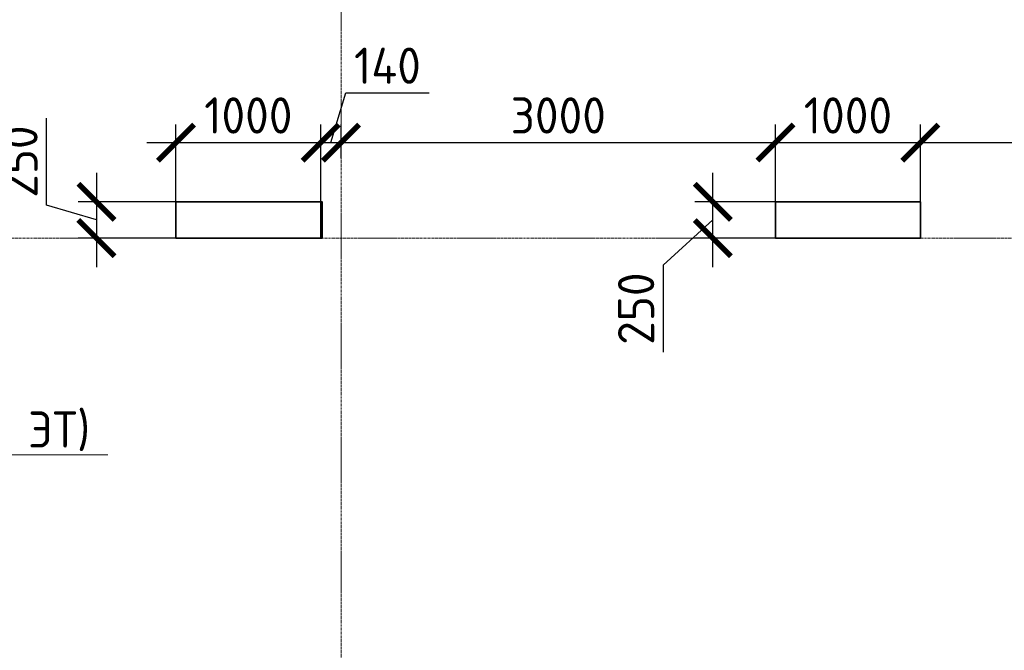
# Model space of a CAD drawing. Header units: millimetres. Extents: x 369815 to 1481759, y -423071 to -27917.
# Tile 151 of 256: x 480937 to 487735, y -108402 to -104046. Entities that reach past the tile are written whole.
import ezdxf
from ezdxf import colors
from ezdxf.entities.mleader import LeaderData, LeaderLine
from ezdxf.math import Vec2, Vec3

# ---------------------------------------------------------------- set-up
doc = ezdxf.new("R2010")
doc.units = ezdxf.units.MM
doc.linetypes.add('______5', pattern=[1100, 800, -100, 100, -100])
doc.linetypes.add('осевая', pattern=[50.8, 31.75, -6.35, 6.35, -6.35])
for name, color, linetype, lineweight in [('Выноски', 20, 'Continuous', 20), ('Оси', 40, '______5', 18), ('подоснова', 151, 'Continuous', 5), ('РАЗМЕРЫ', 1, 'Continuous', 9)]:
    doc.layers.add(name, color=color, linetype=linetype, lineweight=lineweight)
doc.layers.add('Колонна_ бетон', color=7, linetype='Continuous', lineweight=50, true_color=0xb4b496)
doc.styles.add('GOST-2.304_Type-B', font='GOST_Common.ttf')
doc.styles.add('ГОСТ', font='GOST_Common.ttf')
doc.dimstyles.new('СПДС', dxfattribs={"dimscale": 100, "dimtxt": 2.5, "dimasz": 2.5, "dimexe": 1.25, "dimexo": 0, "dimtad": 1, "dimdec": 0, "dimtxsty": 'GOST-2.304_Type-B', "dimblk": 'ARCHTICK', "dimcen": 2.5, "dimdle": 2, "dimadec": 0, "dimazin": 2, "dimtfac": 0.75, "dimtdec": 0, "dimtmove": 1, "dimatfit": 3, "dimfxl": 1, "dimtolj": 1, "dimarcsym": 1})

# ---------------------------------------------------------------- blocks, each defined once
blk = doc.blocks.new('оси2')
at = {"layer": 'Оси', "color": 16, "linetype": 'осевая', "lineweight": 0, "ltscale": 0.5, "transparency": 33554687}
for p, q in [((1024245.5, 5465.4), (1024245.5, -20739.3)), ((979200, 1707.1), (1032582.1, 1707.1))]:
    blk.add_line(p, q, dxfattribs=at)
blk = doc.blocks.new('_ArchTick')
at = {"color": 0, "linetype": 'ByBlock', "const_width": 0.15}
blk.add_lwpolyline([(-0.5, -0.5), (0.5, 0.5)], dxfattribs=at)
blk = doc.blocks.new('*D283')
at = {"layer": 'DEFPOINTS', "color": 0, "transparency": 16777216}
for p in [(483015.9, -104895.4), (482016, -105304.7, -560), (483015.9, -105304.7, -360)]:
    blk.add_point(p, dxfattribs=at)
at = {"layer": 'РАЗМЕРЫ', "color": 0, "lineweight": -2, "transparency": 16777216}
for p, q in [((482016, -105304.7), (482016, -104770.4)), ((483015.9, -105304.7), (483015.9, -104770.4)), ((481816, -104895.4), (483215.9, -104895.4))]:
    blk.add_line(p, q, dxfattribs=at)
at = {"layer": 'РАЗМЕРЫ', "color": 0, "lineweight": -2, "transparency": 16777216, "xscale": 250, "yscale": 250, "zscale": 250, "rotation": 180}
blk.add_blockref('_ArchTick', (482016, -104895.4), dxfattribs=at)
at = {"layer": 'РАЗМЕРЫ', "color": 0, "lineweight": -2, "transparency": 16777216, "xscale": 250, "yscale": 250, "zscale": 250}
blk.add_blockref('_ArchTick', (483015.9, -104895.4), dxfattribs=at)
at = {"layer": 'РАЗМЕРЫ', "color": 0, "transparency": 16777216, "insert": (482515.9, -104707.9), "char_height": 250, "attachment_point": 5, "style": 'GOST-2.304_Type-B'}
blk.add_mtext('\\A1;1000', dxfattribs=at)
blk = doc.blocks.new('*D284')
at = {"layer": 'DEFPOINTS', "color": 0, "transparency": 16777216}
for p in [(483156, -104895.4), (483156, -105003.4, -560), (483015.9, -105304.7)]:
    blk.add_point(p, dxfattribs=at)
at = {"layer": 'РАЗМЕРЫ', "color": 0, "lineweight": -2, "transparency": 16777216}
for p, q in [((483085.9, -104895.4), (483189, -104551.6)), ((483189, -104551.6), (483764, -104551.6)), ((483015.9, -105304.7), (483015.9, -104770.4)), ((483156, -105003.4), (483156, -104770.4)), ((482815.9, -104895.4), (483356, -104895.4))]:
    blk.add_line(p, q, dxfattribs=at)
at = {"layer": 'РАЗМЕРЫ', "color": 0, "lineweight": -2, "transparency": 16777216, "xscale": 250, "yscale": 250, "zscale": 250, "rotation": 180}
blk.add_blockref('_ArchTick', (483015.9, -104895.4), dxfattribs=at)
at = {"layer": 'РАЗМЕРЫ', "color": 0, "lineweight": -2, "transparency": 16777216, "xscale": 250, "yscale": 250, "zscale": 250}
blk.add_blockref('_ArchTick', (483156, -104895.4), dxfattribs=at)
at = {"layer": 'РАЗМЕРЫ', "color": 0, "transparency": 16777216, "insert": (483476.5, -104364.1), "char_height": 250, "attachment_point": 5, "style": 'GOST-2.304_Type-B'}
blk.add_mtext('\\A1;140', dxfattribs=at)
blk = doc.blocks.new('*D285')
at = {"layer": 'DEFPOINTS', "color": 0, "transparency": 16777216}
for p in [(482439.9, -105304.7, -360), (481467.2, -105554.7), (482439.9, -105554.7, -360)]:
    blk.add_point(p, dxfattribs=at)
at = {"layer": 'РАЗМЕРЫ', "color": 0, "lineweight": -2, "transparency": 16777216}
for p, q in [((481123.5, -105326.6), (481123.5, -104726.6)), ((481467.2, -105104.7), (481467.2, -105754.7)), ((481467.2, -105429.7), (481123.5, -105326.6)), ((482439.9, -105304.7), (481342.2, -105304.7)), ((482439.9, -105554.7), (481342.2, -105554.7))]:
    blk.add_line(p, q, dxfattribs=at)
at = {"layer": 'РАЗМЕРЫ', "color": 0, "lineweight": -2, "transparency": 16777216, "xscale": 250, "yscale": 250, "zscale": 250}
for p, rotation in [((481467.2, -105304.7), 90), ((481467.2, -105554.7), 270)]:
    blk.add_blockref('_ArchTick', p, dxfattribs=dict(at, rotation=rotation))
at = {"layer": 'РАЗМЕРЫ', "color": 0, "transparency": 16777216, "insert": (480936, -105026.6), "char_height": 250, "attachment_point": 5, "rotation": 90, "style": 'GOST-2.304_Type-B'}
blk.add_mtext('\\A1;250', dxfattribs=at)
blk = doc.blocks.new('*D286')
at = {"layer": 'DEFPOINTS', "color": 0, "transparency": 16777216}
for p in [(485723.2, -105304.3), (486155.9, -105304.3, -360), (486155.9, -105554.7, -360)]:
    blk.add_point(p, dxfattribs=at)
at = {"layer": 'РАЗМЕРЫ', "color": 0, "lineweight": -2, "transparency": 16777216}
for p, q in [((485723.2, -105754.7), (485723.2, -105104.3)), ((486155.9, -105304.3), (485598.2, -105304.3)), ((485723.2, -105429.5), (485380.9, -105742.1)), ((486155.9, -105554.7), (485598.2, -105554.7)), ((485380.9, -105742.1), (485380.9, -106342.1))]:
    blk.add_line(p, q, dxfattribs=at)
at = {"layer": 'РАЗМЕРЫ', "color": 0, "lineweight": -2, "transparency": 16777216, "xscale": 250, "yscale": 250, "zscale": 250}
for p, rotation in [((485723.2, -105304.3), 90), ((485723.2, -105554.7), 270)]:
    blk.add_blockref('_ArchTick', p, dxfattribs=dict(at, rotation=rotation))
at = {"layer": 'РАЗМЕРЫ', "color": 0, "transparency": 16777216, "insert": (485193.4, -106042.1), "char_height": 250, "attachment_point": 5, "rotation": 90, "style": 'GOST-2.304_Type-B'}
blk.add_mtext('\\A1;250', dxfattribs=at)
blk = doc.blocks.new('*D287')
at = {"layer": 'DEFPOINTS', "color": 0, "transparency": 16777216}
for p in [(486155.9, -104895.4), (483156, -105003.4, -560), (486155.9, -105304.3)]:
    blk.add_point(p, dxfattribs=at)
at = {"layer": 'РАЗМЕРЫ', "color": 0, "lineweight": -2, "transparency": 16777216}
for p, q in [((483156, -105003.4), (483156, -104770.4)), ((486155.9, -105304.3), (486155.9, -104770.4)), ((482956, -104895.4), (486355.9, -104895.4))]:
    blk.add_line(p, q, dxfattribs=at)
at = {"layer": 'РАЗМЕРЫ', "color": 0, "lineweight": -2, "transparency": 16777216, "xscale": 250, "yscale": 250, "zscale": 250, "rotation": 180}
blk.add_blockref('_ArchTick', (483156, -104895.4), dxfattribs=at)
at = {"layer": 'РАЗМЕРЫ', "color": 0, "lineweight": -2, "transparency": 16777216, "xscale": 250, "yscale": 250, "zscale": 250}
blk.add_blockref('_ArchTick', (486155.9, -104895.4), dxfattribs=at)
at = {"layer": 'РАЗМЕРЫ', "color": 0, "transparency": 16777216, "insert": (484655.9, -104707.9), "char_height": 250, "attachment_point": 5, "style": 'GOST-2.304_Type-B'}
blk.add_mtext('\\A1;3000', dxfattribs=at)
blk = doc.blocks.new('*D288')
at = {"layer": 'DEFPOINTS', "color": 0, "transparency": 16777216}
for p in [(487155.6, -104895.4), (486155.9, -105304.3), (487155.6, -105304.3, -360)]:
    blk.add_point(p, dxfattribs=at)
at = {"layer": 'РАЗМЕРЫ', "color": 0, "lineweight": -2, "transparency": 16777216}
for p, q in [((486155.9, -105304.3), (486155.9, -104770.4)), ((487155.6, -105304.3), (487155.6, -104770.4)), ((485955.9, -104895.4), (487355.6, -104895.4))]:
    blk.add_line(p, q, dxfattribs=at)
at = {"layer": 'РАЗМЕРЫ', "color": 0, "lineweight": -2, "transparency": 16777216, "xscale": 250, "yscale": 250, "zscale": 250, "rotation": 180}
blk.add_blockref('_ArchTick', (486155.9, -104895.4), dxfattribs=at)
at = {"layer": 'РАЗМЕРЫ', "color": 0, "lineweight": -2, "transparency": 16777216, "xscale": 250, "yscale": 250, "zscale": 250}
blk.add_blockref('_ArchTick', (487155.6, -104895.4), dxfattribs=at)
at = {"layer": 'РАЗМЕРЫ', "color": 0, "transparency": 16777216, "insert": (486655.7, -104707.9), "char_height": 250, "attachment_point": 5, "style": 'GOST-2.304_Type-B'}
blk.add_mtext('\\A1;1000', dxfattribs=at)
blk = doc.blocks.new('*D304')
at = {"layer": 'DEFPOINTS', "color": 0, "transparency": 16777216}
for p in [(489356, -104895.4), (487155.6, -105304.3, -360), (489356, -105304.7, -560)]:
    blk.add_point(p, dxfattribs=at)
at = {"layer": 'РАЗМЕРЫ', "color": 0, "lineweight": -2, "transparency": 16777216}
for p, q in [((487155.6, -105304.3), (487155.6, -104770.4)), ((489356, -105304.7), (489356, -104770.4)), ((486955.6, -104895.4), (489556, -104895.4))]:
    blk.add_line(p, q, dxfattribs=at)
at = {"layer": 'РАЗМЕРЫ', "color": 0, "lineweight": -2, "transparency": 16777216, "xscale": 250, "yscale": 250, "zscale": 250, "rotation": 180}
blk.add_blockref('_ArchTick', (487155.6, -104895.4), dxfattribs=at)
at = {"layer": 'РАЗМЕРЫ', "color": 0, "lineweight": -2, "transparency": 16777216, "xscale": 250, "yscale": 250, "zscale": 250}
blk.add_blockref('_ArchTick', (489356, -104895.4), dxfattribs=at)
at = {"layer": 'РАЗМЕРЫ', "color": 0, "transparency": 16777216, "insert": (488255.8, -104707.9), "char_height": 250, "attachment_point": 5, "style": 'GOST-2.304_Type-B'}
blk.add_mtext('\\A1;2200', dxfattribs=at)
blk = doc.blocks.new('_None')

msp = doc.modelspace()

# ---------------------------------------------------------------- linework, layer by layer
at = {"layer": 'Колонна_ бетон', "color": 180, "linetype": 'Continuous', "lineweight": 35, "transparency": 33554687, "elevation": 200}
for points in [[(482015.9, -105304.7), (483015.9, -105304.7), (483015.9, -105554.7), (482015.9, -105554.7)], [(486155.9, -105304.3), (487155.6, -105304.3), (487155.6, -105554.7), (486155.9, -105554.7)]]:
    msp.add_lwpolyline(points, close=True, dxfattribs=at)
at = {"layer": 'Колонна_ бетон', "color": 180, "linetype": 'Continuous', "lineweight": 35, "transparency": 33554687}
msp.add_lwpolyline([(482016, -105304.7), (483026, -105304.7), (483026, -105554.7), (482016, -105554.7)], close=True, dxfattribs=at)

# ---------------------------------------------------------------- block references
at = {"layer": 'РАЗМЕРЫ'}
msp.add_blockref('оси2', (-541089.5, -107261.8), dxfattribs=at)

# ---------------------------------------------------------------- texts
at = {"layer": 'Выноски'}
note = msp.add_mtext_static_columns([''] * 2, width=18679.731, gutter_width=20.2, height=0, dxfattribs=dict(at, insert=(393294.8, -99507.3), char_height=250, attachment_point=1, style='ГОСТ'))
for column, words in zip([note] + note.columns.linked_columns, ['\\pi1500;{\\H2x;Общие указания:}\\P1.^IРабочая документация разработана в соответствии с заданием на проектирование, требованиями {\\H3x; }действующих технических регламентов, стандартов, сводов правил и других документов, содержащих установленные {\\H1.16667x; }требования.{\\H1.77778x; }\\P2.^IРабочая документация выполнена в соответствии со следующими нормативными и техническими {\\H1.57407x; }документами:{\\H1.64198x; }\\P-^IСП 20.13330.2016 "Нагрузки и воздействия";{\\H1.61934x; }\\P-^IСП 63.13330.2018 "Бетонные и железобетонные конструкции. Основные положения";{\\H1.62689x; }\\P-^IСП 70.13330.2012 "Несущие и ограждающие конструкции".{\\H1.62437x; }\\P4.^IЗа относительную отметку 0,000 принята отметка чистого пола первого этажа, соответствующая {\\H1.62521x; }абсолютной отметке 648,00 в Балтийской системе высот.{\\H1.62493x; }\\P{\\fISOCPEUR|b0|i0|c204|p34;5.^IПеречень видов работ, для которых необходимо составлять акты освидетельствования скрытых \\H1.62502x; \\H0.61538x;работ:\\H1.62499x; \\H0.61539x;\\P-^Iсоответствие арматуры (длина, диаметры, распределение по площади элементов, количество и т.д.), \\H1.725x; \\H0.57971x;закладных деталей рабочим чертежам;\\H1.67917x; \\H0.59553x;\\P-^Iустройство и армирование монолитных стен;\\H1.60694x; \\H0.6223x;\\P-^Iосвидетельствование опалубки перед бетонированием;\\H1.63102x; \\H0.61311x;\\P-^Iотбор контрольных проб бетона;\\H1.62299x; \\H0.61615x;\\P-^Iсоответствие законченных железобетонных конструкций проекту с отображением качества работ;\\H1.62567x; \\H0.61513x;\\P-^Iустройство монолитных конструкций, выполняемых в зимнее время;\\H1.62478x; \\H0.61547x;\\P\\fISOCPEUR|b0|i0|c0|p34;6.^I\\fISOCPEUR|b0|i0|c204|p34;Запрещается выполнение последующих работ при отсутствии актов освидетельствования \\H1.62507x; \\H0.61536x;предшествующих скрытых работ во всех случаях.\\H1.62498x; \\H0.61539x;\\P\\fISOCPEUR|b0|i0|c0|p34;7.^I\\fISOCPEUR|b0|i0|c204|p34;Арматура класса А240 и А500С по ГОСТ 34028-2016, материал монолитных конструкций - бетон \\H1.62501x; \\H0.61538x;тяжелый класса В25 по ГОСТ 26633-2015.\\H1.625x; \\H0.61539x;\\P\\fISOCPEUR|b0|i0|c0|p34;8.^I\\fISOCPEUR|b0|i0|c204|p34;Работы по бетонированию монолитных конструкций вести в соответствии со СП 70.13330.2012 \\H1.625x; \\H0.61538x;"Несущие и ограждающие конструкции".\\H1.625x; \\H0.61538x;\\P\\fISOCPEUR|b0|i0|c0|p34;9.^I\\fISOCPEUR|b0|i0|c204|p34;Все строительно-монтажные работы необходимо выполнять в соответствии со СНиП 12-03-2001 \\H1.625x; \\H0.61538x;"Безопасность труда в строительстве. Часть 1. Общие требования.", Безопасность труда в строительстве. Часть \\H1.625x; \\H0.61538x;2. Строительное производство". Строительство здания должно производиться в соответствии с проектом \\H1.625x; \\H0.61538x;производства работ (ППР).\\H1.725x; \\H0.57971x;\\P\\fISOCPEUR|b0|i0|c0|p34;10.^I\\fISOCPEUR|b0|i0|c204|p34;При отсутствии ППР производство строительно-монтажных работ запрещается.\\H1.67917x; \\H0.59553x;\\P\\fISOCPEUR|b0|i0|c0|p34;11.^I\\fISOCPEUR|b0|i0|c204|p34;Бетон следует укладывать в бетонные конструкции горизонтальными слоями одинаковой толщины без \\H1.60694x; \\H0.6223x;разрывов, с последовательным направлением укладки в одну сторону во всех слоях.\\H1.63102x; \\H0.61311x;\\P\\fISOCPEUR|b0|i0|c0|p34;12.^I\\fISOCPEUR|b0|i0|c204|p34;В начальный период твердения бетон необходимо защищать от попадания атмосферных осадков или \\H1.62299x; \\H0.61615x;потерь влаги.\\H1.62567x; \\H0.61513x;\\P\\fISOCPEUR|b0|i0|c0|p34;13.^I\\fISOCPEUR|b0|i0|c204|p34;Уход за свежеуложенным бетоном начинать сразу после укладки бетонной смеси и осуществлять до \\H1.62478x; \\H0.61547x;достижения прочности бетона не менее 70% от проектной.\\H1.62507x; \\H0.61536x;\\P\\fISOCPEUR|b0|i0|c0|p34;14.^I\\fISOCPEUR|b0|i0|c204|p34;Проект рассчитан на производство работ в период положительных температур. В случае выполнения \\H1.62498x; \\H0.61539x;работ при отрицательных температурах необходимо выполнять требования СНиП часть 3 по производству работ \\H1.62501x; \\H0.61538x;и ППР.\\H1.625x; \\H0.61539x;\\P\\fISOCPEUR|b0|i0|c0|p34;15.^I\\fISOCPEUR|b0|i0|c204|p34;При минимальной температуре воздуха до минус 15°С допускается:\\H1.625x; \\H0.61538x;\\P-^Iвыдерживание бетона в конструкции методом термоса, при предварительном разогреве бетонной \\H1.625x; \\H0.61538x;смеси, \\H1.625x; \\H0.61538x;\\P-^Iфорсированный электроразогрев бетона в конструкции с повторным уплотнением.\\H1.625x; \\H0.61538x;\\PПри минимальной температуре воздуха до минус 25°С допускается:\\H1.625x; \\H0.61538x;\\P-^Iобогрев бетона в греющей опалубке с помощью низкотемпературных электронагревателей,\\H1.625x; \\H0.61538x;\\P-^Iэлектродный сквозной прогреб бетона,\\H1.625x; \\H0.61538x;\\P-^Iэлектрообогрев с помощью греющего провода.\\H1.625x; \\H0.61538x;\\P}16.^IЗаполнителем для бетона служит щебень твердых пород, наибольшая фракция щебня не должна превышать {\\H1.625x; }40мм.{\\H1.625x; }\\P17.^IВ процессе бетонирования обеспечить соблюдение защитных слоев и мест положения рабочей арматуры {\\H1.625x; }согласно проекту. Величина защитного слоя продольной рабочей арматуры у боковых граней стен монолитных {\\H1.625x; }участков должны быть не менее 20мм и не менее диаметра продольной рабочей арматуры конструкции, величина {\\H1.625x; }защитного слоя поперечной арматуры - не менее 10мм. {\\H1.625x; }\\P\\pi0;             18.Крестовые соединения стержней продольной и поперечной арматуры, соединение стержней продольной {\\H1.625x; }арматуры по длине выполнить вязкой отожженой проволокой диаметром 2,0-3,0мм.{\\H1.625x; }\\P\\pi1500;{\\H1.625x; }', '']):
    column.text = words

# ---------------------------------------------------------------- dimensions: what is measured, and where the dimension line sits
at = {"layer": 'РАЗМЕРЫ', "color": 146}
for base, p1, p2, picture, middle in [((483156, -104895.4, 560), (483015.9, -105304.7, 560), (483156, -105003.4), '*D284', (483251.5, -104364.1, 560)), ((483015.9, -104895.4, 560), (482016, -105304.7), (483015.9, -105304.7, 200), '*D283', (482515.9, -104707.9, 560)), ((486155.9, -104895.4, 560), (483156, -105003.4), (486155.9, -105304.3, 560), '*D287', (484655.9, -104707.9, 560)), ((487155.6, -104895.4, 560), (486155.9, -105304.3, 560), (487155.6, -105304.3, 200), '*D288', (486655.7, -104707.9, 560)), ((489356, -104895.4, 560), (487155.6, -105304.3, 200), (489356, -105304.7), '*D304', (488255.8, -104707.9, 560))]:
    dim = msp.add_linear_dim(base=base, p1=p1, p2=p2, dimstyle='СПДС', dxfattribs=at)
    dim.commit()
    dim.dimension.update_dxf_attribs({"geometry": picture, "text_midpoint": middle})
dim = msp.add_linear_dim(base=(481467.2, -105554.7, 560), p1=(482439.9, -105304.7, 200), p2=(482439.9, -105554.7, 200), angle=90, dimstyle='СПДС', dxfattribs=at)
dim.commit()
dim.dimension.update_dxf_attribs({"geometry": '*D285', "text_midpoint": (480936, -105264.1, 560)})
at = {"layer": 'РАЗМЕРЫ', "color": 146, "true_color": 0x006272}
dim = msp.add_linear_dim(base=(485723.2, -105304.3, 560), p1=(486155.9, -105554.7, 200), p2=(486155.9, -105304.3, 200), angle=90, dimstyle='СПДС', dxfattribs=at)
dim.commit()
dim.dimension.update_dxf_attribs({"geometry": '*D286', "text_midpoint": (485380.9, -105804.6, 560), "dimtype": 160})

# ---------------------------------------------------------------- leaders
at = {"layer": 'подоснова', "color": 2, "ltscale": 0.3}
ml = msp.add_multileader_mtext('Standard', dxfattribs=at)
ml.set_content(' П2 (1 ЭТ)', color=2, style='GOST-2.304_Type-B')
ml.set_leader_properties(color=256, linetype='ByLayer', lineweight=15)
ml.set_arrow_properties(name='NONE')
ml.build(insert=Vec2(0, 0))
ml.multileader.update_dxf_attribs({"text_left_attachment_type": 6, "text_right_attachment_type": 6, "dogleg_length": 0.1, "arrow_head_size": 18})
ctx = ml.context
ctx.base_point, ctx.char_height, ctx.arrow_head_size, ctx.landing_gap_size, ctx.plane_origin = Vec3(480004.7, -107051.6, 180), 250, 18, 20, Vec3(470723, -102320.1, 180)
ctx.left_attachment, ctx.right_attachment, ctx.text_align_type = 6, 6, 1
notes = []
notes.append((ctx, [(0, (1, 1, 0), (480004.6, -107051.6, 180), (1, 0), 0.1, [(0, [(479298.7, -106186.3, 180)], 0, [])])]))
ctx.mtext.insert, ctx.mtext.alignment, ctx.mtext.flow_direction = Vec3(480690.6, -106751.6, 180), 2, 5
for ctx, leaders in notes:
    for number, flags, end, landing, length, lines in leaders:
        leader = LeaderData()
        leader.index, (leader.has_last_leader_line, leader.has_dogleg_vector, leader.attachment_direction) = number, flags
        leader.last_leader_point, leader.dogleg_vector, leader.dogleg_length = Vec3(end), Vec3(landing), length
        for number, points, colour, breaks in lines:
            line = LeaderLine()
            line.index, line.vertices, line.color, line.breaks = number, Vec3.list(points), colors.encode_raw_color(colour), breaks
            leader.lines.append(line)
        ctx.leaders.append(leader)

doc.saveas('drawing.dxf')
